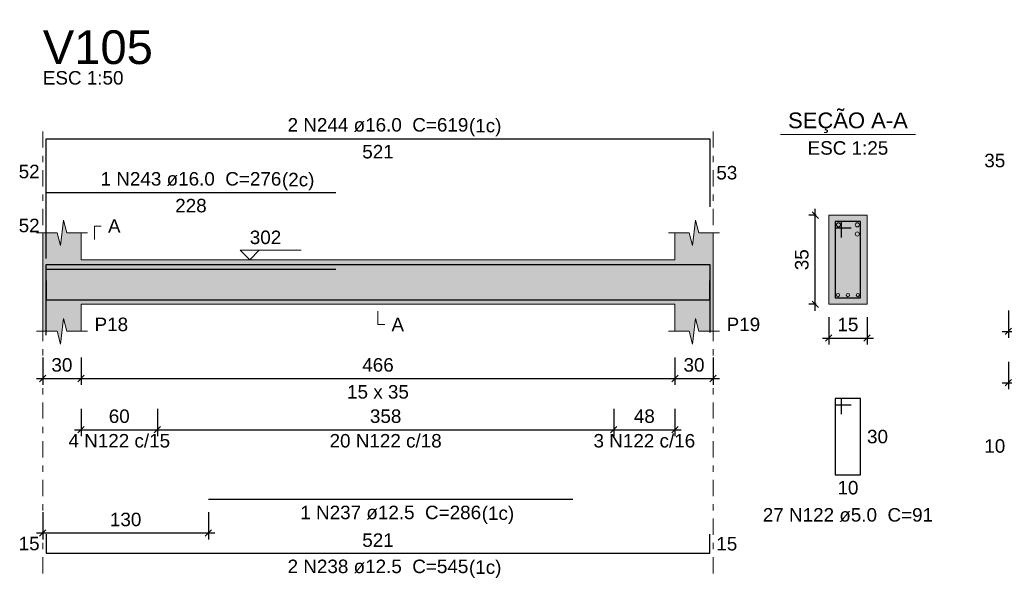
# Model space of a CAD drawing. Header units: millimetres. Extents: x 0 to 119, y 0 to 84.
# Tile 23 of 34: x 55.36 to 70.81, y 62.48 to 71.24. Entities that reach past the tile are written whole.
import ezdxf

# ---------------------------------------------------------------- set-up
doc = ezdxf.new("R2010")
doc.units = ezdxf.units.MM
doc.header["$MEASUREMENT"] = 0
doc.linetypes.add('DASHDOT', pattern=[2.54, 1.27, -0.635, 0, -0.635])
doc.linetypes.add('NULL', pattern=[0])
doc.layers.get('0').update_dxf_attribs({"lineweight": 18})
for name, color, linetype, lineweight in [('Descrição da armadura', 7, 'Continuous', 0), ('DT-Barras na forma', 2, 'Continuous', 30), ('DT-Barras no corte', 5, 'Continuous', 5), ('DT-Barras rebatidas', 2, 'Continuous', 30), ('DT-Cotas', 9, 'Continuous', 5), ('DT-Forma', 5, 'Continuous', 5), ('DT-Hachura forma vigas', 254, 'Continuous', 5), ('DT-Hachura seção vigas', 254, 'Continuous', 5), ('DT-Pontilhado', 9, 'DASHDOT', 5), ('DT-Textos', 7, 'Continuous', 5), ('DT-Título', 3, 'Continuous', 20), ('Textos armaduras', 7, 'Continuous', 0)]:
    doc.layers.add(name, color=color, linetype=linetype, lineweight=lineweight)
doc.styles.add('Arial', font='txt')
doc.dimstyles.new('UM_25.000000', dxfattribs={"dimtxt": 0.18, "dimasz": 0.1, "dimexe": 0.1, "dimexo": 0.2, "dimgap": 0, "dimtad": 1, "dimtih": 1, "dimtoh": 1, "dimdec": 1, "dimlfac": 25, "dimzin": 0, "dimdsep": 46, "dimtxsty": 'Standard', "dimcen": 0.09, "dimdle": 0.1, "dimadec": 1, "dimazin": 2, "dimtfac": 1, "dimtdec": 4, "dimtofl": 0, "dimtmove": 0, "dimatfit": 3, "dimfxl": 1, "dimtolj": 1, "dimarcsym": 0})
doc.dimstyles.new('UM_50.000000', dxfattribs={"dimtxt": 0.18, "dimasz": 0.1, "dimexe": 0.1, "dimexo": 0.2, "dimgap": 0, "dimtad": 1, "dimtih": 1, "dimtoh": 1, "dimdec": 1, "dimlfac": 50, "dimzin": 0, "dimdsep": 46, "dimtxsty": 'Standard', "dimcen": 0.09, "dimdle": 0.1, "dimadec": 1, "dimazin": 2, "dimtfac": 1, "dimtdec": 4, "dimtofl": 0, "dimtmove": 0, "dimatfit": 3, "dimfxl": 1, "dimtolj": 1, "dimarcsym": 0})

# ---------------------------------------------------------------- blocks, each defined once
blk = doc.blocks.new('_Oblique')
at = {"color": 0, "linetype": 'ByBlock', "lineweight": -2}
blk.add_line((-0.5, -0.5), (0.5, 0.5), dxfattribs=at)
blk = doc.blocks.new('*D66')
at = {"layer": 'Defpoints', "color": 0}
for p in [(55.721, 66.136), (56.321, 66.136), (56.321, 65.607)]:
    blk.add_point(p, dxfattribs=at)
at = {"layer": 'DT-Cotas', "color": 0, "lineweight": -2}
for p, q in [((55.721, 65.936), (55.721, 65.507)), ((56.321, 65.936), (56.321, 65.507)), ((55.621, 65.607), (56.421, 65.607))]:
    blk.add_line(p, q, dxfattribs=at)
at = {"layer": 'DT-Cotas', "color": 0, "lineweight": -2, "xscale": 0.1, "yscale": 0.1, "zscale": 0.1, "rotation": 180}
blk.add_blockref('_Oblique', (55.721, 65.607), dxfattribs=at)
at = {"layer": 'DT-Cotas', "color": 0, "lineweight": -2, "xscale": 0.1, "yscale": 0.1, "zscale": 0.1}
blk.add_blockref('_Oblique', (56.321, 65.607), dxfattribs=at)
at = {"layer": 'DT-Cotas', "color": 7, "insert": (56.021, 65.819), "char_height": 0.2118, "attachment_point": 5, "rotation": 0.0057, "style": 'Arial'}
blk.add_mtext('\\A1;30', dxfattribs=at)
blk = doc.blocks.new('*D67')
at = {"layer": 'Defpoints', "color": 0}
for p in [(56.321, 66.136), (65.642, 66.136), (65.642, 65.607)]:
    blk.add_point(p, dxfattribs=at)
at = {"layer": 'DT-Cotas', "color": 0, "lineweight": -2}
for p, q in [((56.321, 65.936), (56.321, 65.507)), ((65.642, 65.936), (65.642, 65.507)), ((56.221, 65.607), (65.742, 65.607))]:
    blk.add_line(p, q, dxfattribs=at)
at = {"layer": 'DT-Cotas', "color": 0, "lineweight": -2, "xscale": 0.1, "yscale": 0.1, "zscale": 0.1, "rotation": 180}
blk.add_blockref('_Oblique', (56.321, 65.607), dxfattribs=at)
at = {"layer": 'DT-Cotas', "color": 0, "lineweight": -2, "xscale": 0.1, "yscale": 0.1, "zscale": 0.1}
blk.add_blockref('_Oblique', (65.642, 65.607), dxfattribs=at)
at = {"layer": 'DT-Cotas', "color": 7, "insert": (60.982, 65.819), "char_height": 0.2118, "attachment_point": 5, "rotation": 0.0057, "style": 'Arial'}
blk.add_mtext('\\A1;466', dxfattribs=at)
blk = doc.blocks.new('*D68')
at = {"layer": 'Defpoints', "color": 0}
for p in [(65.642, 66.136), (66.242, 66.136), (66.242, 65.607)]:
    blk.add_point(p, dxfattribs=at)
at = {"layer": 'DT-Cotas', "color": 0, "lineweight": -2}
for p, q in [((65.642, 65.936), (65.642, 65.507)), ((66.242, 65.936), (66.242, 65.507)), ((65.542, 65.607), (66.342, 65.607))]:
    blk.add_line(p, q, dxfattribs=at)
at = {"layer": 'DT-Cotas', "color": 0, "lineweight": -2, "xscale": 0.1, "yscale": 0.1, "zscale": 0.1, "rotation": 180}
blk.add_blockref('_Oblique', (65.642, 65.607), dxfattribs=at)
at = {"layer": 'DT-Cotas', "color": 0, "lineweight": -2, "xscale": 0.1, "yscale": 0.1, "zscale": 0.1}
blk.add_blockref('_Oblique', (66.242, 65.607), dxfattribs=at)
at = {"layer": 'DT-Cotas', "color": 7, "insert": (65.942, 65.819), "char_height": 0.2118, "attachment_point": 5, "rotation": 0.0057, "style": 'Arial'}
blk.add_mtext('\\A1;30', dxfattribs=at)
blk = doc.blocks.new('*D69')
at = {"layer": 'Defpoints', "color": 0}
for p in [(55.721, 63.71), (58.321, 63.71), (55.721, 63.18)]:
    blk.add_point(p, dxfattribs=at)
at = {"layer": 'DT-Cotas', "color": 0, "lineweight": -2}
for p, q in [((55.721, 63.51), (55.721, 63.08)), ((58.321, 63.51), (58.321, 63.08)), ((58.421, 63.18), (55.621, 63.18))]:
    blk.add_line(p, q, dxfattribs=at)
at = {"layer": 'DT-Cotas', "color": 0, "lineweight": -2, "xscale": 0.1, "yscale": 0.1, "zscale": 0.1, "rotation": 180}
blk.add_blockref('_Oblique', (55.721, 63.18), dxfattribs=at)
at = {"layer": 'DT-Cotas', "color": 0, "lineweight": -2, "xscale": 0.1, "yscale": 0.1, "zscale": 0.1}
blk.add_blockref('_Oblique', (58.321, 63.18), dxfattribs=at)
at = {"layer": 'DT-Cotas', "color": 7, "insert": (57.021, 63.392), "char_height": 0.2118, "attachment_point": 5, "rotation": 0.0057, "style": 'Arial'}
blk.add_mtext('\\A1;130', dxfattribs=at)
blk = doc.blocks.new('*D70')
at = {"layer": 'Defpoints', "color": 0}
for p in [(67.845, 68.172), (68.057, 68.172), (68.057, 66.772)]:
    blk.add_point(p, dxfattribs=at)
at = {"layer": 'DT-Cotas', "color": 0, "lineweight": -2}
for p, q in [((67.857, 68.172), (67.745, 68.172)), ((67.845, 66.672), (67.845, 68.272)), ((67.857, 66.772), (67.745, 66.772))]:
    blk.add_line(p, q, dxfattribs=at)
at = {"layer": 'DT-Cotas', "color": 0, "lineweight": -2, "xscale": 0.1, "yscale": 0.1, "zscale": 0.1}
for p, rotation in [((67.845, 68.172), 90), ((67.845, 66.772), 270)]:
    blk.add_blockref('_Oblique', p, dxfattribs=dict(at, rotation=rotation))
at = {"layer": 'DT-Cotas', "color": 7, "insert": (67.634, 67.472), "char_height": 0.2118, "attachment_point": 5, "rotation": 90, "style": 'Arial'}
blk.add_mtext('\\A1;35', dxfattribs=at)
blk = doc.blocks.new('*D71')
at = {"layer": 'Defpoints', "color": 0}
for p in [(68.057, 66.772), (68.657, 66.772), (68.657, 66.242)]:
    blk.add_point(p, dxfattribs=at)
at = {"layer": 'DT-Cotas', "color": 0, "lineweight": -2}
for p, q in [((68.057, 66.572), (68.057, 66.142)), ((68.657, 66.572), (68.657, 66.142)), ((67.957, 66.242), (68.757, 66.242))]:
    blk.add_line(p, q, dxfattribs=at)
at = {"layer": 'DT-Cotas', "color": 0, "lineweight": -2, "xscale": 0.1, "yscale": 0.1, "zscale": 0.1, "rotation": 180}
blk.add_blockref('_Oblique', (68.057, 66.242), dxfattribs=at)
at = {"layer": 'DT-Cotas', "color": 0, "lineweight": -2, "xscale": 0.1, "yscale": 0.1, "zscale": 0.1}
blk.add_blockref('_Oblique', (68.657, 66.242), dxfattribs=at)
at = {"layer": 'DT-Cotas', "color": 7, "insert": (68.357, 66.454), "char_height": 0.2118, "attachment_point": 5, "rotation": 0.0057, "style": 'Arial'}
blk.add_mtext('\\A1;15', dxfattribs=at)
blk = doc.blocks.new('*D72')
at = {"layer": 'Defpoints', "color": 0}
for p in [(56.321, 65.332), (57.521, 65.332), (57.521, 64.802)]:
    blk.add_point(p, dxfattribs=at)
at = {"layer": 'DT-Cotas', "color": 0, "lineweight": -2}
for p, q in [((56.321, 65.132), (56.321, 64.702)), ((57.521, 65.132), (57.521, 64.702)), ((56.221, 64.802), (57.621, 64.802))]:
    blk.add_line(p, q, dxfattribs=at)
at = {"layer": 'DT-Cotas', "color": 0, "lineweight": -2, "xscale": 0.1, "yscale": 0.1, "zscale": 0.1, "rotation": 180}
blk.add_blockref('_Oblique', (56.321, 64.802), dxfattribs=at)
at = {"layer": 'DT-Cotas', "color": 0, "lineweight": -2, "xscale": 0.1, "yscale": 0.1, "zscale": 0.1}
blk.add_blockref('_Oblique', (57.521, 64.802), dxfattribs=at)
at = {"layer": 'DT-Cotas', "color": 7, "insert": (56.921, 65.014), "char_height": 0.2118, "attachment_point": 5, "rotation": 0.0057, "style": 'Arial'}
blk.add_mtext('\\A1;60', dxfattribs=at)
blk = doc.blocks.new('*D73')
at = {"layer": 'Defpoints', "color": 0}
for p in [(64.682, 65.332), (65.642, 65.332), (65.642, 64.802)]:
    blk.add_point(p, dxfattribs=at)
at = {"layer": 'DT-Cotas', "color": 0, "lineweight": -2}
for p, q in [((64.682, 65.132), (64.682, 64.702)), ((65.642, 65.132), (65.642, 64.702)), ((64.582, 64.802), (65.742, 64.802))]:
    blk.add_line(p, q, dxfattribs=at)
at = {"layer": 'DT-Cotas', "color": 0, "lineweight": -2, "xscale": 0.1, "yscale": 0.1, "zscale": 0.1, "rotation": 180}
blk.add_blockref('_Oblique', (64.682, 64.802), dxfattribs=at)
at = {"layer": 'DT-Cotas', "color": 0, "lineweight": -2, "xscale": 0.1, "yscale": 0.1, "zscale": 0.1}
blk.add_blockref('_Oblique', (65.642, 64.802), dxfattribs=at)
at = {"layer": 'DT-Cotas', "color": 7, "insert": (65.162, 65.014), "char_height": 0.2118, "attachment_point": 5, "rotation": 0.0057, "style": 'Arial'}
blk.add_mtext('\\A1;48', dxfattribs=at)
blk = doc.blocks.new('*D74')
at = {"layer": 'Defpoints', "color": 0}
for p in [(57.521, 65.332), (64.682, 65.332), (64.682, 64.802)]:
    blk.add_point(p, dxfattribs=at)
at = {"layer": 'DT-Cotas', "color": 0, "lineweight": -2}
for p, q in [((57.521, 65.132), (57.521, 64.702)), ((64.682, 65.132), (64.682, 64.702)), ((57.421, 64.802), (64.782, 64.802))]:
    blk.add_line(p, q, dxfattribs=at)
at = {"layer": 'DT-Cotas', "color": 0, "lineweight": -2, "xscale": 0.1, "yscale": 0.1, "zscale": 0.1, "rotation": 180}
blk.add_blockref('_Oblique', (57.521, 64.802), dxfattribs=at)
at = {"layer": 'DT-Cotas', "color": 0, "lineweight": -2, "xscale": 0.1, "yscale": 0.1, "zscale": 0.1}
blk.add_blockref('_Oblique', (64.682, 64.802), dxfattribs=at)
at = {"layer": 'DT-Cotas', "color": 7, "insert": (61.102, 65.014), "char_height": 0.2118, "attachment_point": 5, "rotation": 0.0057, "style": 'Arial'}
blk.add_mtext('\\A1;358', dxfattribs=at)
blk = doc.blocks.new('*D75')
at = {"layer": 'Defpoints', "color": 0}
for p in [(70.877, 66.876), (73.221, 66.876), (73.221, 66.346)]:
    blk.add_point(p, dxfattribs=at)
at = {"layer": 'DT-Cotas', "color": 0, "lineweight": -2}
for p, q in [((70.877, 66.676), (70.877, 66.246)), ((73.221, 66.676), (73.221, 66.246)), ((70.777, 66.346), (73.321, 66.346))]:
    blk.add_line(p, q, dxfattribs=at)
at = {"layer": 'DT-Cotas', "color": 0, "lineweight": -2, "xscale": 0.1, "yscale": 0.1, "zscale": 0.1, "rotation": 180}
blk.add_blockref('_Oblique', (70.877, 66.346), dxfattribs=at)
at = {"layer": 'DT-Cotas', "color": 0, "lineweight": -2, "xscale": 0.1, "yscale": 0.1, "zscale": 0.1}
blk.add_blockref('_Oblique', (73.221, 66.346), dxfattribs=at)
at = {"layer": 'DT-Cotas', "color": 7, "insert": (72.049, 66.558), "char_height": 0.2118, "attachment_point": 5, "rotation": 0.0057, "style": 'Arial'}
blk.add_mtext('\\A1;117.2', dxfattribs=at)
blk = doc.blocks.new('*D79')
at = {"layer": 'Defpoints', "color": 0}
for p in [(70.877, 66.071), (73.221, 66.071), (73.221, 65.541)]:
    blk.add_point(p, dxfattribs=at)
at = {"layer": 'DT-Cotas', "color": 0, "lineweight": -2}
for p, q in [((70.877, 65.871), (70.877, 65.441)), ((73.221, 65.871), (73.221, 65.441)), ((70.777, 65.541), (73.321, 65.541))]:
    blk.add_line(p, q, dxfattribs=at)
at = {"layer": 'DT-Cotas', "color": 0, "lineweight": -2, "xscale": 0.1, "yscale": 0.1, "zscale": 0.1, "rotation": 180}
blk.add_blockref('_Oblique', (70.877, 65.541), dxfattribs=at)
at = {"layer": 'DT-Cotas', "color": 0, "lineweight": -2, "xscale": 0.1, "yscale": 0.1, "zscale": 0.1}
blk.add_blockref('_Oblique', (73.221, 65.541), dxfattribs=at)
at = {"layer": 'DT-Cotas', "color": 7, "insert": (72.049, 65.753), "char_height": 0.2118, "attachment_point": 5, "rotation": 0.0057, "style": 'Arial'}
blk.add_mtext('\\A1;117.2', dxfattribs=at)

msp = doc.modelspace()

# ---------------------------------------------------------------- hatches: boundary and pattern name
at = {"layer": 'DT-Hachura forma vigas', "linetype": 'Continuous'}
msp.add_hatch(color=254, dxfattribs=at).paths.add_polyline_path([(66.2421, 66.3483), (66.2421, 66.7719), (66.2421, 67.4719), (66.2421, 67.8955), (66.0171, 67.8955), (65.9671, 68.0955), (65.9171, 67.6955), (65.8671, 67.8955), (65.6421, 67.8955), (65.6421, 67.4719), (56.3215, 67.4719), (56.3215, 67.8955), (56.0965, 67.8955), (56.0465, 68.0955), (55.9965, 67.6955), (55.9465, 67.8955), (55.7215, 67.8955), (55.7215, 67.4719), (55.7215, 66.7719), (55.7215, 66.3483), (55.9465, 66.3483), (55.9965, 66.1483), (56.0465, 66.5483), (56.0965, 66.3483), (56.3215, 66.3483), (56.3215, 66.7719), (65.6421, 66.7719), (65.6421, 66.3483), (65.8671, 66.3483), (65.9171, 66.1483), (65.9671, 66.5483), (66.0171, 66.3483), (66.2421, 66.3483)])
at = {"layer": 'DT-Hachura seção vigas', "linetype": 'Continuous'}
msp.add_hatch(color=254, dxfattribs=at).paths.add_polyline_path([(68.0572, 66.7719), (68.0572, 66.7719), (68.6572, 66.7719), (68.6572, 68.1719), (68.0572, 68.1719), (68.0572, 66.7719)])

# ---------------------------------------------------------------- linework, layer by layer
at = {"layer": 'DT-Barras na forma'}
for p, q in [((68.2572, 68.0719), (68.1572, 68.0719)), ((68.1572, 68.0719), (68.1572, 66.8719)), ((68.5572, 68.0719), (68.1572, 68.0719)), ((68.1572, 68.0719), (68.1572, 67.9719)), ((68.2572, 67.8219), (68.2572, 68.0719)), ((68.5572, 66.8719), (68.5572, 68.0719)), ((68.1572, 67.9719), (68.4072, 67.9719)), ((68.1572, 66.8719), (68.5572, 66.8719))]:
    msp.add_line(p, q, dxfattribs=at)
for points in [[(55.7715, 66.3602), (55.7715, 67.3959), (66.1921, 67.3959), (66.1921, 66.3284)], [(55.7715, 66.2882), (55.7715, 67.3239), (60.3215, 67.3239)], [(55.7715, 67.1444), (55.7715, 66.8444), (66.1921, 66.8444), (66.1921, 67.1444)], [(58.3215, 66.8444), (64.0421, 66.8444)]]:
    msp.add_lwpolyline(points, dxfattribs=at)
at = {"layer": 'DT-Barras no corte'}
for centre, radius in [((68.2092, 68.0199), 0.032), ((68.5052, 68.0199), 0.032), ((68.5052, 67.8759), 0.032), ((68.2022, 66.9169), 0.025), ((68.3572, 66.9169), 0.025), ((68.5122, 66.9169), 0.025)]:
    msp.add_circle(centre, radius, dxfattribs=at)
at = {"layer": 'DT-Barras rebatidas'}
for points in [[(55.7715, 68.337), (55.7715, 69.3727), (66.1921, 69.3727), (66.1921, 68.3052)], [(55.7715, 67.4898), (55.7715, 68.5255), (60.3215, 68.5255)], [(68.2572, 65.0452), (68.2572, 65.2952), (68.1572, 65.2952), (68.1572, 64.0952), (68.5572, 64.0952), (68.5572, 65.2952), (68.1572, 65.2952), (68.1572, 65.1952), (68.4072, 65.1952)], [(58.3215, 63.7097), (64.0421, 63.7097)], [(55.7715, 63.1625), (55.7715, 62.8625), (66.1921, 62.8625), (66.1921, 63.1625)]]:
    msp.add_lwpolyline(points, dxfattribs=at)
at = {"layer": 'DT-Forma'}
for p, q in [((68.6572, 68.1719), (68.0572, 68.1719)), ((68.0572, 68.1719), (68.0572, 66.7719)), ((68.6572, 66.7719), (68.6572, 68.1719)), ((55.9965, 67.6955), (56.0465, 68.0955)), ((56.0465, 68.0955), (56.0965, 67.8955)), ((65.9171, 67.6955), (65.9671, 68.0955)), ((65.9671, 68.0955), (66.0171, 67.8955)), ((55.6215, 67.8955), (55.9465, 67.8955)), ((55.7215, 67.4719), (55.7215, 67.8955)), ((55.9465, 67.8955), (55.9965, 67.6955)), ((56.0965, 67.8955), (56.4215, 67.8955)), ((56.3215, 67.8955), (56.3215, 67.4719)), ((65.5421, 67.8955), (65.8671, 67.8955)), ((65.6421, 67.4719), (65.6421, 67.8955)), ((65.8671, 67.8955), (65.9171, 67.6955)), ((66.0171, 67.8955), (66.3421, 67.8955)), ((66.2421, 67.8955), (66.2421, 67.4719)), ((56.3215, 67.4719), (65.6421, 67.4719)), ((55.7215, 66.7719), (55.7215, 66.3483)), ((56.3215, 66.3483), (56.3215, 66.7719)), ((56.3215, 66.7719), (65.6421, 66.7719)), ((65.6421, 66.7719), (65.6421, 66.3483)), ((66.2421, 66.3483), (66.2421, 66.7719)), ((68.0572, 66.7719), (68.6572, 66.7719)), ((55.9965, 66.1483), (56.0465, 66.5483)), ((56.0465, 66.5483), (56.0965, 66.3483)), ((65.9171, 66.1483), (65.9671, 66.5483)), ((65.9671, 66.5483), (66.0171, 66.3483)), ((55.6215, 66.3483), (55.9465, 66.3483)), ((55.9465, 66.3483), (55.9965, 66.1483)), ((56.0965, 66.3483), (56.4215, 66.3483)), ((65.5421, 66.3483), (65.8671, 66.3483)), ((65.8671, 66.3483), (65.9171, 66.1483)), ((66.0171, 66.3483), (66.3421, 66.3483))]:
    msp.add_line(p, q, dxfattribs=at)
at = {"layer": 'DT-Forma', "linetype": 'Continuous'}
for p, q in [((55.7215, 66.7719), (55.7215, 67.4719)), ((66.2421, 67.4719), (66.2421, 66.7719))]:
    msp.add_line(p, q, dxfattribs=at)
at = {"layer": 'DT-Pontilhado', "ltscale": 0.2}
for p, q in [((55.7215, 62.5448), (55.7215, 69.5845)), ((66.2421, 62.5448), (66.2421, 69.5845))]:
    msp.add_line(p, q, dxfattribs=at)
at = {"layer": 'DT-Textos'}
msp.add_line((67.2982, 69.4368), (69.4162, 69.4368), dxfattribs=at)
for points in [[(56.5333, 67.7896), (56.5333, 68.0014), (56.6392, 68.0014)], [(59.1177, 67.6201), (58.9694, 67.4719), (58.8212, 67.6201), (59.7743, 67.6201)], [(60.9818, 66.666), (60.9818, 66.4542), (61.0877, 66.4542)]]:
    msp.add_lwpolyline(points, dxfattribs=at)

# ---------------------------------------------------------------- texts
at = {"layer": 'Descrição da armadura', "linetype": 'NULL', "char_height": 0.2118, "attachment_point": 8, "line_spacing_factor": 0.9, "style": 'Arial'}
for s, insert, width in [('2 N244 ø16.0  C=619', (60.9816, 69.479), 5.562109), ('1 N243 ø16.0  C=276', (58.0466, 68.631), 5.562109), ('4 N122 c/15', (56.9215, 64.5204), 3.127695), ('20 N122 c/18', (61.1018, 64.5204), 3.450264), ('3 N122 c/16', (65.1621, 64.5204), 3.127695), ('1 N237 ø12.5  C=286', (61.1816, 63.392), 5.562109), ('27 N122 ø5.0  C=91', (68.3576, 63.354), 5.239541), ('2 N238 ø12.5  C=545', (60.9816, 62.545), 5.562109)]:
    msp.add_mtext(s, dxfattribs=dict(at, insert=insert, width=width))
at = {"layer": 'DT-Textos', "linetype": 'NULL', "line_spacing_factor": 0.798, "style": 'Arial'}
for s, insert, char_height, width, attachment_point in [('ESC 1:50', (55.7216, 70.22), 0.2118, 2.482559, 7), ('SEÇÃO A-A', (68.3576, 69.4611), 0.2471, 3.812061, 8), ('(1c)', (62.4096, 69.4091), 0.2118, 0.998857, 7), ('ESC 1:25', (68.3576, 69.119), 0.2118, 2.482559, 8), ('(2c)', (59.4746, 68.5611), 0.2118, 0.998857, 7), ('A', (56.7446, 67.896), 0.2118, 0.386855, 7), ('302', (58.9696, 67.715), 0.2118, 0.967705, 7), ('P18', (56.5336, 66.348), 0.2118, 1.031992, 7), ('A', (61.1936, 66.348), 0.2118, 0.386855, 7), ('P19', (66.4536, 66.348), 0.2118, 1.031992, 7), ('15 x 35', (60.9816, 65.289), 0.2118, 1.902559, 8), ('(1c)', (62.6096, 63.3221), 0.2118, 0.998857, 7), ('(1c)', (62.4096, 62.4751), 0.2118, 0.998857, 7)]:
    msp.add_mtext(s, dxfattribs=dict(at, insert=insert, char_height=char_height, width=width, attachment_point=attachment_point))
at = {"layer": 'DT-Título', "linetype": 'NULL', "insert": (55.7216, 70.5378), "char_height": 0.5295, "width": 3.456465, "attachment_point": 7, "line_spacing_factor": 0.798, "style": 'Arial'}
msp.add_mtext('V105', dxfattribs=at)
at = {"layer": 'Textos armaduras', "linetype": 'NULL', "char_height": 0.2118, "line_spacing_factor": 0.9, "style": 'Arial'}
for s, insert, width, attachment_point in [('521', (60.9818, 69.2754), 1.367705, 2), ('35', (70.8268, 68.9218), 1.045137, 9), ('52', (55.6715, 68.7489), 1.045137, 9), ('53', (66.2921, 68.9449), 1.045137, 1), ('228', (58.0465, 68.4282), 1.367705, 2), ('52', (55.6715, 67.9017), 1.045137, 9), ('30', (68.6572, 64.8011), 1.045137, 1), ('10', (70.8268, 64.4385), 1.045137, 9), ('10', (68.3572, 63.9979), 1.045137, 2), ('521', (60.9818, 62.9598), 1.367705, 8), ('15', (55.6715, 62.9066), 1.045137, 9), ('15', (66.2921, 63.1184), 1.045137, 1)]:
    msp.add_mtext(s, dxfattribs=dict(at, insert=insert, width=width, attachment_point=attachment_point))

# ---------------------------------------------------------------- dimensions: what is measured, and where the dimension line sits
at = {"layer": 'DT-Cotas'}
for base, p1, p2, angle, dimstyle, override, picture, middle, dimtype, turn in [((67.8454, 68.1719), (68.0572, 66.7719), (68.0572, 68.1719), 90, 'UM_25.000000', {"dimtxt": 0.2118, "dimasz": 0.1, "dimexe": 0.1, "dimexo": 0.2, "dimtad": 1, "dimtih": 0, "dimtoh": 0, "dimdec": 1, "dimlfac": 25, "dimzin": 8, "dimtxsty": 'Arial', "dimblk": 'Oblique', "dimblk1": 'Oblique', "dimblk2": 'Oblique', "dimsah": 1, "dimdle": 0.1, "dimse1": 0, "dimse2": 0, "dimclrt": 7, "dimadec": 1, "dimazin": 3, "dimtmove": 2, "dimldrblk": 'Oblique'}, '*D70', (67.6336, 67.4719), 160, 90), ((55.7215, 63.1802), (58.3215, 63.7097), (55.7215, 63.7097), 180, 'UM_50.000000', {"dimtxt": 0.2118, "dimasz": 0.1, "dimexe": 0.1, "dimexo": 0.2, "dimtad": 1, "dimtih": 0, "dimtoh": 0, "dimdec": 1, "dimlfac": 50, "dimzin": 8, "dimtxsty": 'Arial', "dimblk": 'Oblique', "dimblk1": 'Oblique', "dimblk2": 'Oblique', "dimsah": 1, "dimdle": 0.1, "dimse1": 0, "dimse2": 0, "dimclrt": 7, "dimadec": 1, "dimazin": 3, "dimtmove": 2, "dimldrblk": 'Oblique'}, '*D69', (57.0215, 63.392), 161, 0.00573)]:
    dim = msp.add_linear_dim(base=base, p1=p1, p2=p2, angle=angle, dimstyle=dimstyle, override=override, dxfattribs=at)
    dim.commit()
    dim.dimension.update_dxf_attribs({"geometry": picture, "text_midpoint": middle, "dimtype": dimtype, "text_rotation": turn})
for base, p1, p2, dimstyle, override, picture, middle in [((68.6572, 66.2424), (68.0572, 66.7719), (68.6572, 66.7719), 'UM_25.000000', {"dimtxt": 0.2118, "dimasz": 0.1, "dimexe": 0.1, "dimexo": 0.2, "dimtad": 1, "dimtih": 0, "dimtoh": 0, "dimdec": 1, "dimlfac": 25, "dimzin": 8, "dimtxsty": 'Arial', "dimblk": 'Oblique', "dimblk1": 'Oblique', "dimblk2": 'Oblique', "dimsah": 1, "dimdle": 0.1, "dimse1": 0, "dimse2": 0, "dimclrt": 7, "dimadec": 1, "dimazin": 3, "dimtmove": 2, "dimldrblk": 'Oblique'}, '*D71', (68.3572, 66.4542)), ((73.2208, 66.3462), (70.8768, 66.8757), (73.2208, 66.8757), 'UM_50.000000', {"dimtxt": 0.2118, "dimasz": 0.1, "dimexe": 0.1, "dimexo": 0.2, "dimtad": 1, "dimtih": 0, "dimtoh": 0, "dimdec": 1, "dimlfac": 50, "dimzin": 8, "dimtxsty": 'Arial', "dimblk": 'Oblique', "dimblk1": 'Oblique', "dimblk2": 'Oblique', "dimsah": 1, "dimdle": 0.1, "dimse1": 0, "dimse2": 0, "dimclrt": 7, "dimadec": 1, "dimazin": 3, "dimtmove": 2, "dimldrblk": 'Oblique'}, '*D75', (72.0488, 66.558)), ((56.3215, 65.607), (55.7215, 66.1365), (56.3215, 66.1365), 'UM_50.000000', {"dimtxt": 0.2118, "dimasz": 0.1, "dimexe": 0.1, "dimexo": 0.2, "dimtad": 1, "dimtih": 0, "dimtoh": 0, "dimdec": 1, "dimlfac": 50, "dimzin": 8, "dimtxsty": 'Arial', "dimblk": 'Oblique', "dimblk1": 'Oblique', "dimblk2": 'Oblique', "dimsah": 1, "dimdle": 0.1, "dimse1": 0, "dimse2": 0, "dimclrt": 7, "dimadec": 1, "dimazin": 3, "dimtmove": 2, "dimldrblk": 'Oblique'}, '*D66', (56.0215, 65.8188)), ((65.6421, 65.607), (56.3215, 66.1365), (65.6421, 66.1365), 'UM_50.000000', {"dimtxt": 0.2118, "dimasz": 0.1, "dimexe": 0.1, "dimexo": 0.2, "dimtad": 1, "dimtih": 0, "dimtoh": 0, "dimdec": 1, "dimlfac": 50, "dimzin": 8, "dimtxsty": 'Arial', "dimblk": 'Oblique', "dimblk1": 'Oblique', "dimblk2": 'Oblique', "dimsah": 1, "dimdle": 0.1, "dimse1": 0, "dimse2": 0, "dimclrt": 7, "dimadec": 1, "dimazin": 3, "dimtmove": 2, "dimldrblk": 'Oblique'}, '*D67', (60.9818, 65.8188)), ((66.2421, 65.607), (65.6421, 66.1365), (66.2421, 66.1365), 'UM_50.000000', {"dimtxt": 0.2118, "dimasz": 0.1, "dimexe": 0.1, "dimexo": 0.2, "dimtad": 1, "dimtih": 0, "dimtoh": 0, "dimdec": 1, "dimlfac": 50, "dimzin": 8, "dimtxsty": 'Arial', "dimblk": 'Oblique', "dimblk1": 'Oblique', "dimblk2": 'Oblique', "dimsah": 1, "dimdle": 0.1, "dimse1": 0, "dimse2": 0, "dimclrt": 7, "dimadec": 1, "dimazin": 3, "dimtmove": 2, "dimldrblk": 'Oblique'}, '*D68', (65.9421, 65.8188)), ((73.2208, 65.5413), (70.8768, 66.0708), (73.2208, 66.0708), 'UM_50.000000', {"dimtxt": 0.2118, "dimasz": 0.1, "dimexe": 0.1, "dimexo": 0.2, "dimtad": 1, "dimtih": 0, "dimtoh": 0, "dimdec": 1, "dimlfac": 50, "dimzin": 8, "dimtxsty": 'Arial', "dimblk": 'Oblique', "dimblk1": 'Oblique', "dimblk2": 'Oblique', "dimsah": 1, "dimdle": 0.1, "dimse1": 0, "dimse2": 0, "dimclrt": 7, "dimadec": 1, "dimazin": 3, "dimtmove": 2, "dimldrblk": 'Oblique'}, '*D79', (72.0488, 65.7531)), ((57.5215, 64.8021), (56.3215, 65.3316), (57.5215, 65.3316), 'UM_50.000000', {"dimtxt": 0.2118, "dimasz": 0.1, "dimexe": 0.1, "dimexo": 0.2, "dimtad": 1, "dimtih": 0, "dimtoh": 0, "dimdec": 1, "dimlfac": 50, "dimzin": 8, "dimtxsty": 'Arial', "dimblk": 'Oblique', "dimblk1": 'Oblique', "dimblk2": 'Oblique', "dimsah": 1, "dimdle": 0.1, "dimse1": 0, "dimse2": 0, "dimclrt": 7, "dimadec": 1, "dimazin": 3, "dimtmove": 2, "dimldrblk": 'Oblique'}, '*D72', (56.9215, 65.0139)), ((64.6821, 64.8021), (57.5215, 65.3316), (64.6821, 65.3316), 'UM_50.000000', {"dimtxt": 0.2118, "dimasz": 0.1, "dimexe": 0.1, "dimexo": 0.2, "dimtad": 1, "dimtih": 0, "dimtoh": 0, "dimdec": 1, "dimlfac": 50, "dimzin": 8, "dimtxsty": 'Arial', "dimblk": 'Oblique', "dimblk1": 'Oblique', "dimblk2": 'Oblique', "dimsah": 1, "dimdle": 0.1, "dimse1": 0, "dimse2": 0, "dimclrt": 7, "dimadec": 1, "dimazin": 3, "dimtmove": 2, "dimldrblk": 'Oblique'}, '*D74', (61.1018, 65.0139)), ((65.6421, 64.8021), (64.6821, 65.3316), (65.6421, 65.3316), 'UM_50.000000', {"dimtxt": 0.2118, "dimasz": 0.1, "dimexe": 0.1, "dimexo": 0.2, "dimtad": 1, "dimtih": 0, "dimtoh": 0, "dimdec": 1, "dimlfac": 50, "dimzin": 8, "dimtxsty": 'Arial', "dimblk": 'Oblique', "dimblk1": 'Oblique', "dimblk2": 'Oblique', "dimsah": 1, "dimdle": 0.1, "dimse1": 0, "dimse2": 0, "dimclrt": 7, "dimadec": 1, "dimazin": 3, "dimtmove": 2, "dimldrblk": 'Oblique'}, '*D73', (65.1621, 65.0139))]:
    dim = msp.add_linear_dim(base=base, p1=p1, p2=p2, dimstyle=dimstyle, override=override, dxfattribs=at)
    dim.commit()
    dim.dimension.update_dxf_attribs({"geometry": picture, "text_midpoint": middle, "dimtype": 160, "text_rotation": 0.00573})

doc.saveas('drawing.dxf')
